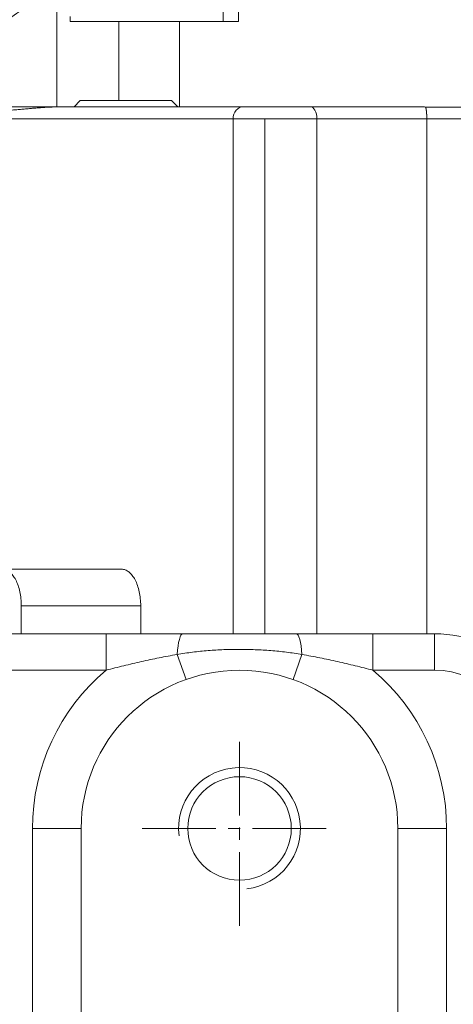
# Model space of a CAD drawing. Header units: millimetres. Extents: x 51337 to 61814, y -21781 to -12277.
# Tile 182 of 256: x 59352 to 59388, y -20936 to -20856. Entities that reach past the tile are written whole.
import ezdxf

# ---------------------------------------------------------------- set-up
doc = ezdxf.new("R2010")
doc.units = ezdxf.units.MM
doc.header["$LTSCALE"] = 0.3175
doc.linetypes.add('CENTER2', pattern=[28.575, 19.05, -3.175, 3.175, -3.175])
for name, color, linetype, lineweight in [('1轮廓实线层', 7, 'Continuous', 18), ('2细线层', 4, 'Continuous', 13), ('3中心线层', 1, 'CENTER2', 13)]:
    doc.layers.add(name, color=color, linetype=linetype, lineweight=lineweight)

msp = doc.modelspace()

# ---------------------------------------------------------------- linework, layer by layer
at = {"layer": '1轮廓实线层'}
for p, q in [((59368.95156, -20833.67664), (59368.95156, -20855.67664)), ((59370.19715, -20850.67664), (59370.19715, -20855.67664)), ((59355.29339, -20854.73541), (59355.29339, -20862.67873)), ((59356.40023, -20855.67664), (59356.40023, -20855.25142)), ((59368.95156, -20855.67664), (59356.40023, -20855.67664)), ((59360.38255, -20862.17658), (59360.38255, -20855.67664)), ((59365.35546, -20855.67664), (59365.35546, -20862.67664)), ((59370.19715, -20855.67664), (59368.95156, -20855.67664)), ((59357.22457, -20862.17327), (59356.71988, -20862.67796)), ((59365.22251, -20862.67796), (59364.71783, -20862.17327)), ((59370.6111, -20862.67664), (59355.85855, -20862.67664)), ((59385.26055, -20862.67664), (59376.1202, -20862.67664)), ((59330.01771, -20863.67664), (59369.76359, -20863.67664)), ((59369.76359, -20863.67664), (59376.6402, -20863.67664)), ((59372.37845, -20863.67664), (59372.37845, -20905.9772)), ((59376.6402, -20863.67664), (59385.66743, -20863.67664)), ((59376.6402, -20905.9772), (59376.6402, -20863.67664)), ((59394.48188, -20863.67664), (59385.66743, -20863.67664)), ((59385.66743, -20863.67664), (59385.66743, -20905.9772)), ((59360.61158, -20900.67664), (59350.80956, -20900.67664)), ((59350.81463, -20900.67664), (59360.61676, -20900.67664)), ((59352.37847, -20903.67664), (59362.18049, -20903.67664)), ((59352.37847, -20905.97669), (59352.37847, -20903.67664)), ((59362.18049, -20905.97735), (59362.18049, -20903.67664)), ((59359.33893, -20905.97664), (59291.24784, -20905.97664)), ((59291.24784, -20905.97664), (59359.33893, -20905.97664)), ((59359.33893, -20908.97664), (59359.33893, -20905.97664)), ((59381.24784, -20905.97664), (59386.29339, -20905.97664)), ((59381.24784, -20905.97664), (59386.29339, -20905.97664)), ((59381.24784, -20908.97664), (59381.24784, -20905.97664)), ((59386.29339, -20905.97664), (59386.29339, -20908.97664)), ((59365.90048, -20909.74135), (59365.16431, -20907.69093)), ((59374.68629, -20909.74135), (59375.42246, -20907.69093)), ((59359.33893, -20908.97664), (59291.24784, -20908.97664)), ((59386.29339, -20908.97664), (59381.24784, -20908.97664)), ((59357.29339, -20921.97664), (59353.29339, -20921.97664)), ((59353.29339, -20971.97664), (59353.29339, -20921.97664)), ((59357.29339, -20921.97664), (59357.29339, -20971.97664)), ((59383.29339, -20921.97664), (59387.29339, -20921.97664)), ((59383.29339, -20971.97664), (59383.29339, -20921.97664)), ((59387.29339, -20921.97664), (59387.29339, -20971.97664))]:
    msp.add_line(p, q, dxfattribs=at)
msp.add_circle((59370.29339, -20921.97664), 4.25, dxfattribs=at)
for centre, radius, start, end in [((59255.29339, -20713.97664), 155.98888, 293.3624735, 309.3513141), ((59255.29339, -20713.97664), 171, 300.2901381, 305.3923741), ((59386.29339, -20915.97664), 10, 0, 90), ((59386.29339, -20915.97664), 10, 0, 90), ((59370.29339, -20921.97664), 17, 130.1191669, 180), ((59370.29339, -20921.97664), 13, 0, 180), ((59370.29339, -20921.97664), 17, 0, 49.8808331), ((59386.29339, -20915.97664), 7, 0, 90)]:
    msp.add_arc(centre, radius, start, end, dxfattribs=at)
for centre, major_axis, ratio, start_param, end_param in [((59370.61594, -20863.67664), (0, -1), 0.85234978, 3.14159265, 4.71238898), ((59376.11723, -20863.67664), (0, 1), 0.52297214, 4.71238898, 6.28318531), ((59365.62593, -20908.97664), (0, -3), 0.17030533, 3.14159265, 4.26947794), ((59374.96084, -20908.97664), (0, -3), 0.17030533, 2.01370737, 3.14159265)]:
    msp.add_ellipse(centre, major_axis=major_axis, ratio=ratio, start_param=start_param, end_param=end_param, dxfattribs=at)
for points, knots in [([(59357.77488, -20862.17664), (59357.64653, -20862.17664), (59357.53878, -20862.17664), (59357.36862, -20862.17664), (59357.30622, -20862.17664), (59357.23636, -20862.17664), (59357.22081, -20862.17664), (59357.22121, -20862.17664)], [0, 0, 0, 0, 0.35545443, 0.35545443, 0.71090885, 0.71090885, 1, 1, 1, 1]), ([(59362.93234, -20862.17664), (59362.72314, -20862.17664), (59362.50131, -20862.17664), (59362.04087, -20862.17664), (59361.80228, -20862.17664), (59361.31749, -20862.17664), (59361.07131, -20862.17664), (59360.5808, -20862.17664), (59360.33649, -20862.17664), (59359.85912, -20862.17664), (59359.62606, -20862.17664), (59359.18017, -20862.17664), (59358.96733, -20862.17664), (59358.57004, -20862.17664), (59358.3856, -20862.17664), (59358.0522, -20862.17664), (59357.90324, -20862.17664), (59357.77488, -20862.17664)], [0, 0, 0, 0, 0.125, 0.125, 0.25, 0.25, 0.375, 0.375, 0.5, 0.5, 0.625, 0.625, 0.75, 0.75, 0.875, 0.875, 1, 1, 1, 1]), ([(59364.72118, -20862.17664), (59364.72108, -20862.17664), (59364.72015, -20862.17664), (59364.70889, -20862.17664), (59364.67523, -20862.17664), (59364.56091, -20862.17664), (59364.48024, -20862.17664), (59364.27497, -20862.17664), (59364.15039, -20862.17664), (59363.86208, -20862.17664), (59363.69837, -20862.17664), (59363.33809, -20862.17664), (59363.14154, -20862.17664), (59362.93234, -20862.17664)], [0, 0, 0, 0, 0.03584799, 0.03584799, 0.22867839, 0.22867839, 0.42150879, 0.42150879, 0.6143392, 0.6143392, 0.8071696, 0.8071696, 1, 1, 1, 1]), ([(59355.88205, -20862.67664), (59354.8195, -20862.67664), (59353.80477, -20862.67664), (59351.8768, -20862.67664), (59350.96357, -20862.67664), (59349.24391, -20862.67664), (59348.43748, -20862.67664), (59346.9361, -20862.67664), (59346.24115, -20862.67664), (59345.60395, -20862.67664)], [0, 0, 0, 0, 0.25, 0.25, 0.5, 0.5, 0.75, 0.75, 1, 1, 1, 1]), ([(59355.88205, -20862.67664), (59355.86082, -20862.67666), (59355.81826, -20862.67671), (59355.75441, -20862.67705), (59355.69034, -20862.6776), (59355.62608, -20862.67836), (59355.56163, -20862.67933), (59355.49698, -20862.68051), (59355.43214, -20862.68189), (59355.36712, -20862.68347), (59355.30191, -20862.68525), (59355.23651, -20862.68722), (59355.17093, -20862.68938), (59355.10518, -20862.69173), (59355.03924, -20862.69427), (59354.97313, -20862.69698), (59354.90685, -20862.69987), (59354.84039, -20862.70293), (59354.77377, -20862.70617), (59354.70697, -20862.70956), (59354.64001, -20862.71313), (59354.57288, -20862.71685), (59354.40196, -20862.7267), (59354.12995, -20862.7443), (59353.76114, -20862.77168), (59353.39929, -20862.8011), (59353.01813, -20862.83394), (59352.62181, -20862.86908), (59352.21446, -20862.90461), (59351.82403, -20862.9367), (59351.44989, -20862.96428), (59351.09145, -20862.98653), (59350.74823, -20863.00287), (59350.41986, -20863.01288), (59350.03864, -20863.01705), (59349.59767, -20863.0091), (59349.09053, -20862.98362), (59348.5735, -20862.94322), (59348.04875, -20862.8908), (59347.62991, -20862.84331), (59347.31459, -20862.80725), (59347.10239, -20862.78339), (59346.89232, -20862.76061), (59346.68443, -20862.73939), (59346.51864, -20862.72397), (59346.3937, -20862.71341), (59346.30896, -20862.70672), (59346.22554, -20862.70063), (59346.14343, -20862.69517), (59346.06261, -20862.69036), (59345.98307, -20862.68623), (59345.90481, -20862.6828), (59345.82779, -20862.68008), (59345.75202, -20862.67813), (59345.67743, -20862.67688), (59345.62837, -20862.67672), (59345.60395, -20862.67664)], [0, 0, 0, 0, 0.00499345, 0.01001177, 0.01505496, 0.02012305, 0.02521603, 0.03033393, 0.03547674, 0.04064449, 0.04583717, 0.05105481, 0.0562974, 0.06156497, 0.06685751, 0.07217503, 0.07751756, 0.08288508, 0.08827762, 0.09369519, 0.09913778, 0.10460541, 0.11009809, 0.14098966, 0.17168152, 0.20217512, 0.23247193, 0.26925271, 0.30507065, 0.33992961, 0.37383377, 0.40678767, 0.43879625, 0.46986494, 0.49999963, 0.54865204, 0.59970995, 0.65319572, 0.7091288, 0.76752613, 0.79174782, 0.8160954, 0.84056964, 0.86517129, 0.88990109, 0.9003655, 0.91073864, 0.92102057, 0.93121135, 0.94131104, 0.9513197, 0.96123741, 0.97106422, 0.98080021, 0.99044544, 1, 1, 1, 1]), ([(59376.11723, -20862.67664), (59375.89408, -20862.67664), (59375.65746, -20862.67664), (59375.16632, -20862.67664), (59374.91183, -20862.67664), (59374.39472, -20862.67664), (59374.13212, -20862.67664), (59373.60892, -20862.67664), (59373.34832, -20862.67664), (59372.83912, -20862.67664), (59372.59053, -20862.67664), (59372.11491, -20862.67664), (59371.88788, -20862.67664), (59371.46411, -20862.67664), (59371.26737, -20862.67664), (59370.91174, -20862.67664), (59370.75285, -20862.67664), (59370.61594, -20862.67664)], [0, 0, 0, 0, 0.125, 0.125, 0.25, 0.25, 0.375, 0.375, 0.5, 0.5, 0.625, 0.625, 0.75, 0.75, 0.875, 0.875, 1, 1, 1, 1]), ([(59385.66743, -20863.67664), (59385.66743, -20863.67148), (59385.66742, -20863.66115), (59385.66738, -20863.64565), (59385.6673, -20863.63013), (59385.6672, -20863.61459), (59385.66706, -20863.59904), (59385.6669, -20863.58347), (59385.6667, -20863.56791), (59385.66647, -20863.55234), (59385.6662, -20863.53677), (59385.6659, -20863.52121), (59385.66557, -20863.50566), (59385.6652, -20863.49013), (59385.6648, -20863.47461), (59385.66436, -20863.45912), (59385.66389, -20863.44365), (59385.66338, -20863.42822), (59385.66284, -20863.41282), (59385.66226, -20863.39746), (59385.66164, -20863.38215), (59385.66099, -20863.36688), (59385.66031, -20863.35167), (59385.65958, -20863.33651), (59385.65883, -20863.32141), (59385.65803, -20863.30638), (59385.6572, -20863.29143), (59385.65634, -20863.27654), (59385.65544, -20863.26174), (59385.6545, -20863.24701), (59385.65353, -20863.23238), (59385.65252, -20863.21784), (59385.65149, -20863.20339), (59385.65041, -20863.18905), (59385.64931, -20863.17481), (59385.64817, -20863.16069), (59385.647, -20863.14668), (59385.6458, -20863.13279), (59385.64456, -20863.11902), (59385.6433, -20863.10538), (59385.64201, -20863.09187), (59385.64058, -20863.07747), (59385.63903, -20863.0621), (59385.63734, -20863.04572), (59385.63559, -20863.02926), (59385.63378, -20863.01273), (59385.6319, -20862.99618), (59385.62994, -20862.97962), (59385.62789, -20862.96308), (59385.62573, -20862.94661), (59385.62348, -20862.93023), (59385.62111, -20862.91399), (59385.61863, -20862.89791), (59385.61602, -20862.88203), (59385.61329, -20862.8664), (59385.61042, -20862.85106), (59385.60742, -20862.83604), (59385.60428, -20862.82139), (59385.601, -20862.80716), (59385.59757, -20862.79339), (59385.59401, -20862.78013), (59385.59031, -20862.76743), (59385.58648, -20862.75533), (59385.58251, -20862.74389), (59385.57841, -20862.73315), (59385.5742, -20862.7232), (59385.56987, -20862.71398), (59385.56694, -20862.70864), (59385.56546, -20862.70595)], [0, 0, 0, 0, 0.01119051, 0.02240203, 0.03363515, 0.04489047, 0.05616856, 0.06747002, 0.07879541, 0.09014532, 0.10152031, 0.11292096, 0.12434783, 0.13580147, 0.14728245, 0.15879131, 0.17032861, 0.18189488, 0.19349067, 0.20511652, 0.21677295, 0.22846049, 0.24017967, 0.25193101, 0.26371501, 0.2755322, 0.28738307, 0.29926813, 0.31118788, 0.32314281, 0.3351334, 0.34716015, 0.35922354, 0.37132403, 0.3834621, 0.39563823, 0.40785286, 0.42010646, 0.43239949, 0.44473239, 0.45710561, 0.46951959, 0.48486148, 0.50060159, 0.51674111, 0.53328113, 0.55022268, 0.56756671, 0.5853141, 0.60346568, 0.62202221, 0.64098443, 0.660353, 0.68012856, 0.70031171, 0.72090301, 0.74190299, 0.76331214, 0.78513093, 0.80735981, 0.8299992, 0.85304949, 0.87651107, 0.90038428, 0.92466946, 0.94936694, 0.97447702, 1, 1, 1, 1]), ([(59394.94536, -20862.70605), (59394.90092, -20862.70606), (59394.8121, -20862.70607), (59394.67901, -20862.70609), (59394.54612, -20862.7061), (59394.41344, -20862.70612), (59394.28098, -20862.70613), (59394.14872, -20862.70615), (59394.01668, -20862.70616), (59393.88485, -20862.70618), (59393.75323, -20862.70619), (59393.62182, -20862.7062), (59393.49063, -20862.70621), (59393.35966, -20862.70623), (59393.2289, -20862.70624), (59393.09836, -20862.70625), (59392.96803, -20862.70626), (59392.83793, -20862.70627), (59392.70804, -20862.70627), (59392.57837, -20862.70628), (59392.44892, -20862.70629), (59392.31969, -20862.7063), (59392.19068, -20862.7063), (59392.0619, -20862.70631), (59391.93333, -20862.70632), (59391.80499, -20862.70632), (59391.67688, -20862.70633), (59391.54898, -20862.70633), (59391.42131, -20862.70633), (59391.29387, -20862.70634), (59391.16665, -20862.70634), (59391.03966, -20862.70634), (59390.9129, -20862.70634), (59390.78636, -20862.70634), (59390.66006, -20862.70634), (59390.53398, -20862.70634), (59390.40813, -20862.70634), (59390.28251, -20862.70634), (59390.15712, -20862.70634), (59390.03196, -20862.70634), (59389.90703, -20862.70633), (59389.78234, -20862.70633), (59389.65787, -20862.70633), (59389.53364, -20862.70632), (59389.40964, -20862.70632), (59389.28588, -20862.70631), (59389.16235, -20862.7063), (59389.03906, -20862.7063), (59388.916, -20862.70629), (59388.79317, -20862.70628), (59388.67058, -20862.70627), (59388.54823, -20862.70627), (59388.42612, -20862.70626), (59388.30424, -20862.70625), (59388.1826, -20862.70624), (59388.0612, -20862.70622), (59387.94004, -20862.70621), (59387.81911, -20862.7062), (59387.69843, -20862.70619), (59387.57798, -20862.70618), (59387.45778, -20862.70616), (59387.33781, -20862.70615), (59387.21809, -20862.70613), (59387.09861, -20862.70612), (59386.97937, -20862.7061), (59386.86037, -20862.70609), (59386.74161, -20862.70607), (59386.6231, -20862.70605), (59386.50482, -20862.70603), (59386.3868, -20862.70601), (59386.26901, -20862.706), (59386.15147, -20862.70598), (59386.03418, -20862.70596), (59385.91713, -20862.70594), (59385.80032, -20862.70591), (59385.68375, -20862.70589), (59385.60616, -20862.70588), (59385.56739, -20862.70587)], [0, 0, 0, 0, 0.0139914, 0.02796576, 0.04192305, 0.05586323, 0.06978627, 0.08369213, 0.09758079, 0.1114522, 0.12530633, 0.13914315, 0.15296264, 0.16676474, 0.18054944, 0.1943167, 0.20806648, 0.22179876, 0.23551351, 0.24921069, 0.26289027, 0.27655222, 0.29019651, 0.30382312, 0.317432, 0.33102313, 0.34459648, 0.35815202, 0.37168973, 0.38520956, 0.3987115, 0.41219551, 0.42566157, 0.43910964, 0.45253971, 0.46595173, 0.47934569, 0.49272156, 0.50607931, 0.51941891, 0.53274033, 0.54604356, 0.55932855, 0.5725953, 0.58584377, 0.59907393, 0.61228576, 0.62547924, 0.63865433, 0.65181103, 0.66494929, 0.6780691, 0.69117043, 0.70425326, 0.71731757, 0.73036333, 0.74339051, 0.7563991, 0.76938907, 0.7823604, 0.79531307, 0.80824705, 0.82116232, 0.83405886, 0.84693666, 0.85979568, 0.8726359, 0.88545732, 0.89825989, 0.91104361, 0.92380846, 0.93655441, 0.94928144, 0.96198953, 0.97467867, 0.98734883, 1, 1, 1, 1]), ([(59350.80956, -20900.67664), (59350.91224, -20900.67664), (59351.01492, -20900.69598), (59351.21635, -20900.77259), (59351.31509, -20900.82986), (59351.50482, -20900.98014), (59351.59582, -20901.07315), (59351.76658, -20901.29132), (59351.84634, -20901.41648), (59351.99156, -20901.69416), (59352.05701, -20901.84667), (59352.17111, -20902.17319), (59352.21975, -20902.34719), (59352.29834, -20902.70999), (59352.32829, -20902.89879), (59352.36836, -20903.28395), (59352.37847, -20903.48029), (59352.37847, -20903.67664)], [0, 0, 0, 0, 0.125, 0.125, 0.25, 0.25, 0.375, 0.375, 0.5, 0.5, 0.625, 0.625, 0.75, 0.75, 0.875, 0.875, 1, 1, 1, 1]), ([(59362.18049, -20903.67664), (59362.18049, -20903.48029), (59362.17038, -20903.28395), (59362.13032, -20902.89879), (59362.10036, -20902.70999), (59362.02177, -20902.34719), (59361.97313, -20902.17319), (59361.85904, -20901.84667), (59361.79358, -20901.69416), (59361.64836, -20901.41648), (59361.5686, -20901.29132), (59361.39784, -20901.07315), (59361.30685, -20900.98014), (59361.11711, -20900.82986), (59361.01837, -20900.77259), (59360.81695, -20900.69598), (59360.71426, -20900.67664), (59360.61158, -20900.67664)], [0, 0, 0, 0, 0.125, 0.125, 0.25, 0.25, 0.375, 0.375, 0.5, 0.5, 0.625, 0.625, 0.75, 0.75, 0.875, 0.875, 1, 1, 1, 1]), ([(59359.33893, -20905.97664), (59359.87066, -20905.97664), (59360.39933, -20905.97664), (59361.4522, -20905.97664), (59361.9764, -20905.97664), (59363.02195, -20905.97664), (59363.54329, -20905.97664), (59364.58491, -20905.97664), (59365.10519, -20905.97664), (59365.62593, -20905.97664)], [0, 0, 0, 0, 0.25, 0.25, 0.5, 0.5, 0.75, 0.75, 1, 1, 1, 1]), ([(59365.62593, -20905.97664), (59365.82041, -20905.97664), (59366.01488, -20905.97664), (59366.40384, -20905.97664), (59366.59831, -20905.97664), (59367.18175, -20905.97664), (59367.5707, -20905.97664), (59368.34861, -20905.97664), (59368.73757, -20905.97664), (59369.51548, -20905.97664), (59370.29339, -20905.97664), (59371.07129, -20905.97664), (59371.8492, -20905.97664), (59372.23816, -20905.97664), (59373.01607, -20905.97664), (59373.40502, -20905.97664), (59373.98846, -20905.97664), (59374.18293, -20905.97664), (59374.57189, -20905.97664), (59374.76636, -20905.97664), (59374.96084, -20905.97664)], [0, 0, 0, 0, 0.0625, 0.0625, 0.125, 0.125, 0.25, 0.25, 0.375, 0.375, 0.5, 0.625, 0.625, 0.75, 0.75, 0.875, 0.875, 0.9375, 0.9375, 1, 1, 1, 1]), ([(59374.96084, -20905.97664), (59375.48158, -20905.97664), (59376.00186, -20905.97664), (59377.04348, -20905.97664), (59377.56482, -20905.97664), (59378.61037, -20905.97664), (59379.13457, -20905.97664), (59380.18744, -20905.97664), (59380.71611, -20905.97664), (59381.24784, -20905.97664)], [0, 0, 0, 0, 0.25, 0.25, 0.5, 0.5, 0.75, 0.75, 1, 1, 1, 1]), ([(59375.42246, -20907.69093), (59375.21068, -20907.65204), (59374.99859, -20907.61662), (59374.57391, -20907.55167), (59374.36132, -20907.52216), (59373.9357, -20907.46838), (59373.72267, -20907.44413), (59373.29622, -20907.40046), (59373.08279, -20907.38104), (59372.442, -20907.32961), (59372.01408, -20907.30438), (59371.15698, -20907.27078), (59370.72779, -20907.26242), (59370.08307, -20907.26233), (59369.86801, -20907.26438), (59369.43757, -20907.27269), (59369.22214, -20907.27896), (59368.57691, -20907.30414), (59368.14767, -20907.3294), (59367.50534, -20907.38092), (59367.29149, -20907.40037), (59366.86435, -20907.4441), (59366.65105, -20907.46838), (59366.22509, -20907.5222), (59366.01242, -20907.55174), (59365.58779, -20907.61668), (59365.37584, -20907.65209), (59365.16431, -20907.69093)], [0, 0, 0, 0, 0.0625, 0.0625, 0.125, 0.125, 0.1875, 0.1875, 0.25, 0.25, 0.375, 0.375, 0.5, 0.5, 0.5625, 0.5625, 0.625, 0.625, 0.75, 0.75, 0.8125, 0.8125, 0.875, 0.875, 0.9375, 0.9375, 1, 1, 1, 1]), ([(59365.16431, -20907.69093), (59364.67347, -20907.7702), (59364.18493, -20907.8589), (59363.21112, -20908.05168), (59362.72586, -20908.15576), (59361.75712, -20908.37539), (59361.27364, -20908.49094), (59360.54846, -20908.66975), (59360.30674, -20908.73027), (59359.82308, -20908.8526), (59359.58113, -20908.91442), (59359.33893, -20908.97664)], [0, 0, 0, 0, 0.25, 0.25, 0.5, 0.5, 0.75, 0.75, 0.875, 0.875, 1, 1, 1, 1]), ([(59381.24784, -20908.97664), (59381.00564, -20908.91442), (59380.76369, -20908.8526), (59380.28003, -20908.73027), (59380.03831, -20908.66975), (59379.31313, -20908.49094), (59378.82965, -20908.37539), (59377.86091, -20908.15576), (59377.37565, -20908.05168), (59376.40184, -20907.8589), (59375.9133, -20907.7702), (59375.42246, -20907.69093)], [0, 0, 0, 0, 0.125, 0.125, 0.25, 0.25, 0.5, 0.5, 0.75, 0.75, 1, 1, 1, 1])]:
    msp.add_open_spline(points, degree=3, knots=knots, dxfattribs=at)
for points in [[(59370.61594, -20862.67664), (59365.70464, -20862.67664), (59360.79335, -20862.67664), (59355.88205, -20862.67664)], [(59385.25404, -20862.67664), (59382.20843, -20862.67664), (59379.16283, -20862.67664), (59376.11723, -20862.67664)], [(59385.56546, -20862.70595), (59385.46248, -20862.68651), (59385.35826, -20862.67664), (59385.25404, -20862.67664)], [(59369.76359, -20863.67664), (59369.76308, -20877.77712), (59369.76256, -20891.8776), (59369.76205, -20905.97808)]]:
    msp.add_open_spline(points, degree=3, dxfattribs=at)
at = {"layer": '2细线层', "lineweight": 18}
msp.add_arc((59370.29339, -20921.97664), 5, 277, 187, dxfattribs=at)
at = {"layer": '3中心线层', "lineweight": 18}
for p, q in [((59370.29339, -20929.97664), (59370.29339, -20913.97664)), ((59362.29339, -20921.97664), (59378.29339, -20921.97664))]:
    msp.add_line(p, q, dxfattribs=at)

doc.saveas('drawing.dxf')
